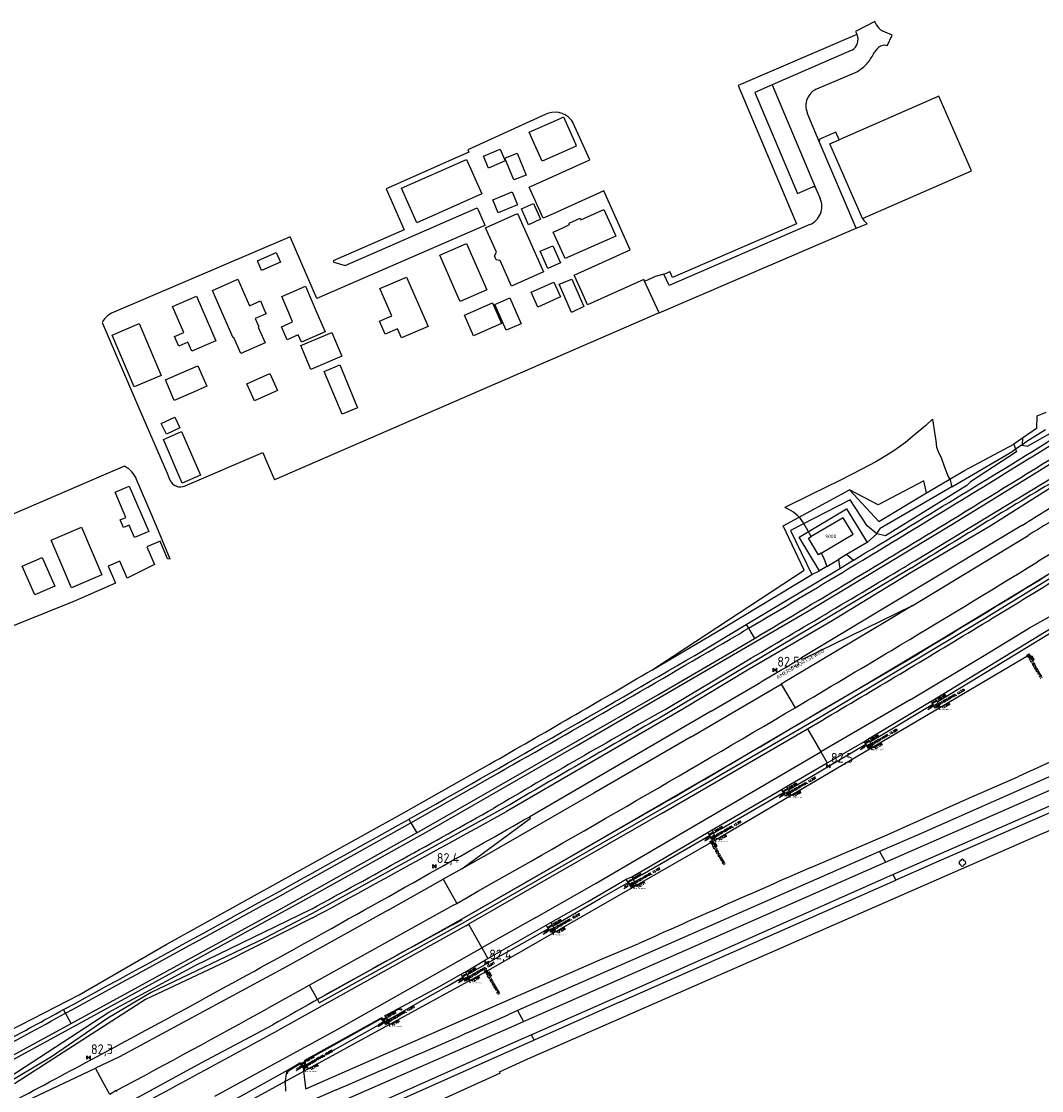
# Model space of a CAD drawing. Extents: x 145741 to 149421, y 457889 to 459999.
# Tile 32 of 84: x 147017 to 147276, y 458803 to 459074. Entities that reach past the tile are written whole.
import ezdxf
from ezdxf.enums import TextEntityAlignment as Align

# ---------------------------------------------------------------- set-up
doc = ezdxf.new("R2010")
doc.units = 0
doc.header["$LTSCALE"] = 4
doc.layers.get('0').update_dxf_attribs({"linetype": 'CONTINUOUS'})
doc.layers.add('alg_hulplijn_afstand', color=6, linetype='CONTINUOUS', plot=False)
for name, color, linetype in [('b_kal_riool__hwa_beton_300', 2, 'CONTINUOUS'), ('b_kal_riool__hwa_pvc_125', 2, 'CONTINUOUS'), ('b_kal_riool_hwa_bodemkolk_beton_250x380', 7, 'CONTINUOUS'), ('b_rio_rwa_kolk_straat_beton @ 1', 3, 'CONTINUOUS'), ('b_rio_rwa_put_inspectie', 170, 'CONTINUOUS'), ('b_rio_txt_bob @ 1', 12, 'CONTINUOUS'), ('MC_MP_aansluit_nummer', 7, 'CONTINUOUS')]:
    doc.layers.add(name, color=color, linetype=linetype)
doc.styles.add('ISO', font='ISO')
doc.styles.add('MC', font='arial.ttf')
doc.styles.add('MUG_standaard', font='romans.shx', dxfattribs={"width": 0.85, "height": 2})
doc.styles.add('MUG_standaard_groot', font='romans.shx', dxfattribs={"width": 0.85, "height": 4})
doc.styles.get("Standard").update_dxf_attribs({"font": 'ISO'})
doc.dimstyles.new('ISO-25', dxfattribs={"dimtxt": 2.5, "dimasz": 2.5, "dimexe": 1.25, "dimexo": 0.625, "dimtad": 1, "dimtxsty": 'Standard', "dimcen": 2.5, "dimadec": 0, "dimazin": 0, "dimtfac": 1, "dimtmove": 0, "dimatfit": 3, "dimfxl": 1, "dimarcsym": 0})

# ---------------------------------------------------------------- blocks, each defined once
blk = doc.blocks.new('kilometerpaal')
at = {"color": 0}
for p, q in [((-0.44, 0.44), (0.44, -0.44)), ((-0.44, -0.44), (-0.44, 0.44)), ((0.44, 0.44), (-0.44, -0.44)), ((0.44, -0.44), (0.44, 0.44))]:
    blk.add_line(p, q, dxfattribs=at)
at = {"color": 0, "style": 'ISO'}
blk.add_attdef('KILOMETERPAAL', (0.59, 0.87), '', height=2.5, dxfattribs=at)
blk = doc.blocks.new('b_rio_rwa_kolk_straat_beton')
for p, q in [((1.2, 1.2), (-1.2, 1.2)), ((-1.2, 1.2), (-1.2, -1.2)), ((-0.9, 0.6), (0.9, 0.6)), ((0.9, 0), (-0.9, 0)), ((1.2, -1.2), (1.2, 1.2)), ((-1.2, -1.2), (1.2, -1.2)), ((-0.9, -0.6), (0.9, -0.6))]:
    blk.add_line(p, q)
at = {"style": 'MUG_standaard', "width": 0.85}
blk.add_attdef('txt', text='', height=2, dxfattribs=at).set_placement((1.8, 0), align=Align.MIDDLE_LEFT)
blk = doc.blocks.new('b_kal_riool_hwa_bodemkolk_beton_250x380')
at = {"layer": 'b_kal_riool_hwa_bodemkolk_beton_250x380', "linetype": 'ByBlock', "lineweight": -2}
for p, q in [((-0.5, -0.5), (-0.5, 0.5)), ((-0.5, 0.5), (0, 0.5)), ((0, 0.5), (0.5, 0.5)), ((0, 0), (1.38, -1.73)), ((0.5, 0.5), (0.5, -0.5)), ((0.5, -0.5), (-0.5, -0.5))]:
    blk.add_line(p, q, dxfattribs=at)
blk.add_lwpolyline([(1.38, -1.73), (5.53, -1.77)], dxfattribs=at)
at = {"layer": 'b_kal_riool_hwa_bodemkolk_beton_250x380', "linetype": 'ByBlock', "lineweight": -2, "insert": (-1.35, 2.36), "char_height": 0.8, "attachment_point": 1, "style": 'MUG_standaard_groot'}
blk.add_mtext_dynamic_manual_height_columns('beton 250*380', width=8.1296, gutter_width=6.45, heights=[1.1], dxfattribs=at)
at = {"layer": 'b_kal_riool_hwa_bodemkolk_beton_250x380', "linetype": 'ByBlock', "lineweight": -2, "style": 'MUG_standaard', "width": 0.85}
blk.add_attdef('hoogte', (1.44, -2.79), '', height=1, dxfattribs=at)
blk = doc.blocks.new('b_rio_txt_bob')
at = {"layer": 'alg_hulplijn_afstand'}
blk.add_lwpolyline([(31.4, 0), (0, 0)], dxfattribs=at)
at = {"style": 'MUG_standaard', "width": 0.85}
blk.add_attdef('hoogte', (7.5, 2.5), '', height=10, dxfattribs=at)
blk.add_attdef('txt', text='', height=10, dxfattribs=at).set_placement((15.8, -15.8), align=Align.BOTTOM_CENTER)
blk = doc.blocks.new('b_rio_rwa_put_inspectie')
for points in [[(-1, 0, -0.414214), (0, 1), (-1, 1)], [(1, 1), (0, 1, -0.414214), (1, 0)]]:
    blk.add_hatch(color=256).paths.add_polyline_path(points)
h = blk.add_hatch(color=256)
h.paths.add_polyline_path([(-1, 0), (-1, -1), (0, -1, -0.414214)])
h.paths.add_polyline_path([(1, -1), (1, 0, -0.414214), (0, -1)])
for p, q in [((-1, 1), (1, 1)), ((-1, -1), (-1, 1)), ((0.74, 0.71), (1.37, 1.41)), ((1, 1), (1, -1)), ((1, -1), (-1, -1))]:
    blk.add_line(p, q)
blk.add_lwpolyline([(1.37, 1.41), (5.37, 1.41)])
blk.add_circle((0, 0), 1)
blk.add_point((0, 0))
blk.add_text('R', height=1).set_placement((0, 0), align=Align.MIDDLE_CENTER)
at = {"style": 'MUG_standaard', "width": 0.85}
blk.add_attdef('hoogte', (1.37, 1.51), '', height=1, dxfattribs=at)
blk.add_attdef('txt', text='', height=2, dxfattribs=at).set_placement((1.5, -0.01), align=Align.MIDDLE_LEFT)
blk = doc.blocks.new('MC_MP_100')
at = {"color": 1}
for p, q in [((-0.1, 0), (0.1, 0)), ((0, -0.1), (0, 0.1))]:
    blk.add_line(p, q, dxfattribs=at)
blk.add_circle((0, 0), 0.5)
at = {"style": 'MC', "flags": 1}
for tag, p in [('$POINTNRA', (0.6, 2.5)), ('$POINTNR', (0.6, 1.3)), ('$DESCR', (0.6, 0.1)), ('$GROUP', (0.6, -1.1))]:
    blk.add_attdef(tag, p, '', height=1, dxfattribs=at)

msp = doc.modelspace()

# ---------------------------------------------------------------- linework, layer by layer
at = {"linetype": 'Continuous'}
for p, q in [((147233.85, 459073.97), (147228.95, 459071.41)), ((147234.22, 459073.2), (147233.85, 459073.97)), ((147229.31, 459070.67), (147199.18, 459057.67)), ((147228.95, 459071.41), (147229.27, 459070.75)), ((147229.27, 459070.75), (147229.31, 459070.67)), ((147238.23, 459070.51), (147235.85, 459071.51)), ((147237.02, 459067.78), (147238.23, 459070.51)), ((147228.02, 459066.65), (147207.8, 459057.86)), ((147219.14, 459056.82), (147229.09, 459061.11)), ((147199.18, 459057.67), (147213.95, 459022.56)), ((147207.8, 459057.86), (147203.36, 459055.93)), ((147207.8, 459057.86), (147218.82, 459031.72)), ((147218.97, 459056.75), (147219.14, 459056.82)), ((147203.36, 459055.93), (147214.23, 459030.27)), ((147250.1, 459055.03), (147224.78, 459043.94)), ((147258.41, 459036.04), (147250.1, 459055.03)), ((147150.15, 459050.32), (147130.54, 459041.38)), ((147146.11, 459045.85), (147153.77, 459049.25)), ((147153.77, 459049.25), (147154.82, 459049.71)), ((147154.82, 459049.71), (147157.84, 459042.88)), ((147161.52, 459038.82), (147157.3, 459048.17)), ((147219.73, 459043.5), (147216.71, 459050.78)), ((147147.38, 459042.99), (147146.11, 459045.85)), ((147223.95, 459045.85), (147220.02, 459044.17)), ((147224.78, 459043.94), (147223.95, 459045.85)), ((147149.37, 459038.48), (147147.38, 459042.99)), ((147157.84, 459042.88), (147158.07, 459042.34)), ((147229.1, 459021.52), (147219.73, 459043.5)), ((147222.41, 459042.91), (147224.78, 459043.94)), ((147230.73, 459023.92), (147222.41, 459042.91)), ((147130.81, 459040.78), (147127.9, 459039.5)), ((147130.54, 459041.38), (147130.81, 459040.78)), ((147134.48, 459039.76), (147138.75, 459041.58)), ((147138.75, 459041.58), (147140.04, 459038.54)), ((147139.94, 459039.22), (147143.05, 459040.51)), ((147143.05, 459040.51), (147145.33, 459034.96)), ((147158.07, 459042.34), (147152.1, 459039.69)), ((147127.9, 459039.5), (147109.75, 459031.51)), ((147113.7, 459031.6), (147130.22, 459038.91)), ((147130.22, 459038.91), (147134.1, 459030.17)), ((147135.77, 459036.73), (147134.48, 459039.76)), ((147140.04, 459038.54), (147135.77, 459036.73)), ((147142.22, 459033.72), (147139.94, 459039.22)), ((147146.1, 459031.9), (147161.52, 459038.82)), ((147152.1, 459039.69), (147149.37, 459038.48)), ((147145.33, 459034.96), (147142.22, 459033.72)), ((147230.73, 459023.92), (147258.41, 459036.04)), ((147149.63, 459024.02), (147146.1, 459031.9)), ((147214.23, 459030.27), (147218.09, 459031.96)), ((147109.75, 459031.51), (147110.68, 459029.4)), ((147110.68, 459029.4), (147114.35, 459021.08)), ((147117.55, 459022.87), (147113.7, 459031.6)), ((147134.1, 459030.17), (147117.55, 459022.87)), ((147136.86, 459028.72), (147141.77, 459030.72)), ((147141.77, 459030.72), (147143.12, 459027.41)), ((147165.05, 459030.94), (147152.18, 459025.17)), ((147171.76, 459016.02), (147165.05, 459030.94)), ((147218.82, 459031.72), (147219.99, 459028.99)), ((147099.35, 459011.99), (147132.93, 459026.66)), ((147132.93, 459026.66), (147133.15, 459026.16)), ((147138.21, 459025.41), (147136.86, 459028.72)), ((147143.12, 459027.41), (147138.21, 459025.41)), ((147144.13, 459026.4), (147147.2, 459027.78)), ((147147.2, 459027.78), (147149.01, 459023.75)), ((147133.15, 459026.16), (147134.65, 459022.65)), ((147135.02, 459021.56), (147143.13, 459025.18)), ((147143.13, 459025.18), (147149.73, 459010.41)), ((147145.94, 459022.37), (147144.13, 459026.4)), ((147149.01, 459023.75), (147145.94, 459022.37)), ((147152.18, 459025.17), (147149.63, 459024.02)), ((147156.22, 459022.73), (147159.05, 459024)), ((147159.05, 459024), (147159.12, 459023.84)), ((147159.12, 459023.84), (147159.21, 459023.63)), ((147159.21, 459023.63), (147165.07, 459026.24)), ((147165.07, 459026.24), (147167.24, 459021.37)), ((147230.73, 459023.92), (147231.09, 459023.42)), ((147134.86, 459022.14), (147092.23, 459003.61)), ((147114.35, 459021.08), (147096.34, 459013.2)), ((147134.65, 459022.65), (147134.86, 459022.14)), ((147137.79, 459015.37), (147135.02, 459021.56)), ((147152.19, 459020.5), (147154.63, 459021.59)), ((147154.63, 459021.59), (147156.36, 459022.41)), ((147156.36, 459022.41), (147156.22, 459022.73)), ((147167.24, 459021.37), (147168.08, 459019.5)), ((147179.07, 459000.02), (147229.1, 459021.52)), ((147213.95, 459022.56), (147182.52, 459008.98)), ((147217.34, 459022.4), (147189.28, 459010.28)), ((147229.1, 459021.52), (147231.89, 459022.59)), ((147231.09, 459023.42), (147231.89, 459022.59)), ((147085.38, 459019.3), (147040.03, 458999.91)), ((147092.23, 459003.61), (147085.38, 459019.3)), ((147155.2, 459013.75), (147152.19, 459020.5)), ((147168.08, 459019.5), (147155.2, 459013.75)), ((147123.39, 459014.6), (147130.17, 459017.58)), ((147130.17, 459017.58), (147135.32, 459005.86)), ((147148.91, 459015.63), (147152.09, 459017.02)), ((147150.86, 459011.23), (147148.91, 459015.63)), ((147152.09, 459017.02), (147154.04, 459012.72)), ((147157.52, 459009.6), (147171.76, 459016.02)), ((147077.1, 459013.19), (147081.9, 459015.3)), ((147078.18, 459010.74), (147077.1, 459013.19)), ((147082.98, 459012.84), (147078.18, 459010.74)), ((147081.9, 459015.3), (147082.98, 459012.84)), ((147096.34, 459013.2), (147096.49, 459012.86)), ((147096.49, 459012.86), (147099.35, 459011.99)), ((147126.52, 459007.48), (147123.39, 459014.6)), ((147137.29, 459014.49), (147137.79, 459015.37)), ((147137.74, 459013.49), (147137.29, 459014.49)), ((147138.73, 459013.27), (147137.74, 459013.49)), ((147141.63, 459006.79), (147138.73, 459013.27)), ((147149.73, 459010.41), (147141.63, 459006.79)), ((147154.04, 459012.72), (147150.86, 459011.23)), ((147180.92, 459010.08), (147181.82, 459010.48)), ((147189.28, 459010.28), (147181.6, 459006.96)), ((147182.52, 459008.98), (147181.82, 459010.48)), ((147065.69, 459005.69), (147072.14, 459008.52)), ((147072.14, 459008.52), (147075.08, 459001.8)), ((147108.18, 459006.14), (147114.93, 459009.08)), ((147114.93, 459009.08), (147118.91, 459000)), ((147127.98, 459004.17), (147126.52, 459007.48)), ((147146.59, 459005.22), (147152.35, 459007.79)), ((147152.35, 459007.79), (147154.04, 459004.02)), ((147153.71, 459007.26), (147156.89, 459008.51)), ((147156.89, 459008.51), (147159.96, 459001.62)), ((147159.45, 459005.31), (147157.52, 459009.6)), ((147175.18, 459008.45), (147160.93, 459002.02)), ((147175.38, 459008.01), (147175.18, 459008.45)), ((147176.1, 459008.33), (147175.38, 459008.01)), ((147179.07, 459000.02), (147175.38, 459008.01)), ((147178.06, 459009.19), (147176.1, 459008.33)), ((147180.29, 459009.79), (147178.06, 459009.19)), ((147180.29, 459009.79), (147180.92, 459010.08)), ((147181.6, 459006.96), (147180.29, 459009.79)), ((147068.19, 459000), (147065.69, 459005.69)), ((147083.27, 459004.11), (147089.3, 459006.74)), ((147089.3, 459006.74), (147092.23, 459000)), ((147110.87, 459000), (147108.18, 459006.14)), ((147135.32, 459005.86), (147128.54, 459002.89)), ((147148.27, 459001.44), (147146.59, 459005.22)), ((147156.81, 459000.08), (147153.71, 459007.26)), ((147160.93, 459002.02), (147159.45, 459005.31)), ((147055.55, 459001.6), (147061.62, 459004.22)), ((147061.62, 459004.22), (147066.53, 458992.86)), ((147075.08, 459001.8), (147077.86, 459003.02)), ((147077.86, 459003.02), (147079.19, 459000)), ((147085.05, 459000), (147083.27, 459004.11)), ((147128.54, 459002.89), (147127.98, 459004.17)), ((147129.7, 458999.41), (147136.79, 459002.52)), ((147136.79, 459002.52), (147139.08, 458997.32)), ((147137.39, 459002.14), (147141.17, 459003.8)), ((147140.28, 458995.56), (147137.39, 459002.14)), ((147141.17, 459003.8), (147144.06, 458997.22)), ((147154.04, 459004.02), (147148.27, 459001.44)), ((147040.03, 458999.91), (147039.63, 458999.64)), ((147058.4, 458995), (147055.55, 459001.6)), ((147070.98, 458993.64), (147068.19, 459000)), ((147079.29, 458999.77), (147076.51, 458998.55)), ((147079.19, 459000), (147079.29, 458999.77)), ((147179.07, 459000.02), (147081.4, 458957.63)), ((147086.05, 458997.71), (147085.05, 459000)), ((147092.23, 459000), (147094.33, 458995.16)), ((147111.19, 458999.25), (147110.87, 459000)), ((147118.91, 459000), (147120.42, 458996.57)), ((147131.99, 458994.2), (147129.7, 458999.41)), ((147159.96, 459001.62), (147156.81, 459000.08)), ((147037.68, 458997.55), (147047.14, 458975.47)), ((147040.21, 458994.34), (147047.05, 458997.26)), ((147047.05, 458997.26), (147052.67, 458984.1)), ((147076.51, 458998.55), (147077.43, 458996.47)), ((147083.24, 458996.49), (147086.05, 458997.71)), ((147108.09, 458997.89), (147111.19, 458999.25)), ((147109.54, 458994.58), (147108.09, 458997.89)), ((147120.42, 458996.57), (147113.66, 458993.62)), ((147139.08, 458997.32), (147131.99, 458994.2)), ((147144.06, 458997.22), (147140.28, 458995.56)), ((147045.83, 458981.18), (147040.21, 458994.34)), ((147056.08, 458994), (147058.4, 458995)), ((147057.13, 458991.58), (147056.08, 458994)), ((147077.43, 458996.47), (147077.28, 458996.4)), ((147077.28, 458996.4), (147079.06, 458992.35)), ((147084.68, 458993.18), (147083.24, 458996.49)), ((147087.49, 458994.4), (147084.68, 458993.18)), ((147088.3, 458992.54), (147087.49, 458994.4)), ((147088.12, 458991.68), (147095.98, 458995.05)), ((147094.33, 458995.16), (147088.3, 458992.54)), ((147095.98, 458995.05), (147098.56, 458989.02)), ((147112.65, 458995.95), (147109.54, 458994.58)), ((147113.66, 458993.62), (147112.65, 458995.95)), ((147059.45, 458992.58), (147057.13, 458991.58)), ((147060.46, 458990.24), (147059.45, 458992.58)), ((147066.53, 458992.86), (147060.46, 458990.24)), ((147071.14, 458993.7), (147070.98, 458993.64)), ((147072.91, 458989.66), (147071.14, 458993.7)), ((147079.06, 458992.35), (147072.91, 458989.66)), ((147090.7, 458985.65), (147088.12, 458991.68)), ((147098.56, 458989.02), (147090.7, 458985.65)), ((147057.86, 458984.76), (147061.98, 458986.57)), ((147061.98, 458986.57), (147064.27, 458981.35)), ((147094.08, 458985.12), (147098.05, 458986.77)), ((147098.05, 458986.77), (147102.55, 458975.93)), ((147052.67, 458984.1), (147045.83, 458981.18)), ((147053.73, 458982.96), (147057.86, 458984.76)), ((147074.39, 458981.99), (147080.23, 458984.62)), ((147080.23, 458984.62), (147082.18, 458980.29)), ((147098.58, 458974.28), (147094.08, 458985.12)), ((147056.01, 458977.74), (147053.73, 458982.96)), ((147064.27, 458981.35), (147060.14, 458979.54)), ((147076.34, 458977.66), (147074.39, 458981.99)), ((147082.18, 458980.29), (147076.34, 458977.66)), ((147060.14, 458979.54), (147056.01, 458977.74)), ((147047.14, 458975.47), (147054.16, 458959.33)), ((147102.55, 458975.93), (147098.58, 458974.28)), ((147052.7, 458971.94), (147056.12, 458973.55)), ((147056.12, 458973.55), (147057.4, 458970.81)), ((147248.52, 458973.04), (147246.76, 458971.37)), ((147248.52, 458973.04), (147249.12, 458969.13)), ((147272.58, 458966.2), (147286.23, 458973.92)), ((147275.02, 458959.58), (147295.74, 458972.42)), ((147053.99, 458969.2), (147052.7, 458971.94)), ((147053.22, 458967.88), (147057.85, 458969.88)), ((147057.4, 458970.81), (147053.99, 458969.2)), ((147057.85, 458969.88), (147062.65, 458958.79)), ((147246.76, 458971.37), (147243.84, 458968.93)), ((147277.15, 458970.34), (147272.46, 458967.31)), ((147058.02, 458956.79), (147053.22, 458967.88)), ((147241.65, 458967.07), (147238.96, 458965.18)), ((147243.84, 458968.93), (147241.65, 458967.07)), ((147249.12, 458969.13), (147249.32, 458967.55)), ((147249.32, 458967.55), (147249.55, 458965.88)), ((147272.46, 458967.31), (147271.23, 458966.48)), ((147058.75, 458956.11), (147078.46, 458964.52)), ((147078.46, 458964.52), (147079.23, 458962.72)), ((147238.96, 458965.18), (147236.61, 458963.72)), ((147249.55, 458965.88), (147249.91, 458964.83)), ((147249.91, 458964.83), (147250.74, 458963.01)), ((147253.38, 458955.86), (147268.86, 458964.87)), ((147269.8, 458964.71), (147258.11, 458957.07)), ((147269.59, 458965.36), (147268.86, 458964.87)), ((147271.23, 458966.48), (147269.59, 458965.36)), ((147269.59, 458965.36), (147269.8, 458964.71)), ((147271.23, 458966.48), (147271.23, 458966.43)), ((147271.23, 458966.43), (147272.58, 458966.2)), ((147079.23, 458962.72), (147081.4, 458957.63)), ((147234.07, 458962.21), (147230.55, 458960.32)), ((147236.61, 458963.72), (147234.07, 458962.21)), ((147250.74, 458963.01), (147251.53, 458960.81)), ((147038.05, 458958.78), (146977.59, 458932.79)), ((147043.35, 458961.06), (147038.05, 458958.78)), ((147054.16, 458959.33), (147054.91, 458957.57)), ((147062.65, 458958.79), (147058.02, 458956.79)), ((147230.55, 458960.32), (147224.93, 458957.42)), ((147244.04, 458937.07), (147281.98, 458960.09)), ((147251.53, 458960.81), (147252.51, 458958.48)), ((147253.84, 458946.56), (147275.02, 458959.58)), ((147040.95, 458954.47), (147044.57, 458956.03)), ((147044.57, 458956.03), (147049.54, 458944.51)), ((147050.32, 458948.64), (147046.44, 458957.66)), ((147224.93, 458957.42), (147217.67, 458953.89)), ((147253.38, 458955.86), (147235.22, 458945.3)), ((147257.22, 458956.15), (147236.58, 458943.37)), ((147252.51, 458958.48), (147252.94, 458957.61)), ((147252.94, 458957.61), (147253.24, 458956.46)), ((147253.24, 458956.46), (147253.38, 458955.86)), ((147258.11, 458957.07), (147257.22, 458956.15)), ((147282.3, 458957.97), (147263.14, 458945.88)), ((147043.72, 458948.06), (147040.95, 458954.47)), ((147217.67, 458953.89), (147211.01, 458950.61)), ((147212.01, 458950.07), (147211.01, 458950.61)), ((147309.41, 458952.93), (147271.66, 458929.79)), ((147042.3, 458947.45), (147043.72, 458948.06)), ((147051.92, 458944.83), (147050.32, 458948.64)), ((147213.22, 458949.4), (147212.01, 458950.07)), ((147214.3, 458948.45), (147213.22, 458949.4)), ((147214.87, 458947.9), (147214.3, 458948.45)), ((147215.73, 458946.73), (147214.87, 458947.9)), ((147225.83, 458947.97), (147217.73, 458943.21)), ((147228.36, 458943.79), (147225.83, 458947.97)), ((147024.76, 458942.27), (147032.46, 458945.57)), ((147032.46, 458945.57), (147037.64, 458933.48)), ((147043.12, 458945.54), (147042.3, 458947.45)), ((147044.54, 458946.15), (147043.12, 458945.54)), ((147045.92, 458942.94), (147044.54, 458946.15)), ((147271.17, 458946.04), (147215.27, 458912.44)), ((147217.73, 458943.21), (147215.73, 458946.73)), ((147231.19, 458932.88), (147253.84, 458946.56)), ((147234.32, 458943.94), (147235.22, 458945.3)), ((147263.14, 458945.88), (147243.24, 458934.16)), ((147261.29, 458922.21), (147300.08, 458945.98)), ((147049.54, 458944.51), (147045.92, 458942.94)), ((147054.94, 458937.52), (147051.92, 458944.83)), ((147216.99, 458942.78), (147217.73, 458943.21)), ((147219.57, 458938.57), (147216.99, 458942.78)), ((147220.25, 458938.97), (147228.36, 458943.79)), ((147231.87, 458941.72), (147234.32, 458943.94)), ((147236.58, 458943.37), (147234.32, 458943.94)), ((147243.34, 458925.67), (147272.78, 458943.49)), ((147029.94, 458930.18), (147024.76, 458942.27)), ((147052.38, 458942.04), (147049.06, 458940.64)), ((147049.06, 458940.64), (147050.94, 458936.16)), ((147054.26, 458937.55), (147052.38, 458942.04)), ((147231.87, 458941.72), (147226.69, 458938.66)), ((147017.38, 458935.72), (147022.47, 458937.93)), ((147022.47, 458937.93), (147025.65, 458930.59)), ((147042.17, 458937.01), (147039.21, 458935.74)), ((147044.03, 458932.69), (147042.17, 458937.01)), ((147054.94, 458937.52), (147054.26, 458937.55)), ((147220.25, 458938.97), (147219.57, 458938.57)), ((147220.25, 458938.97), (147220.39, 458938.75)), ((147220.39, 458938.75), (147220.92, 458937.65)), ((147220.92, 458937.65), (147221.17, 458937.07)), ((147221.17, 458937.07), (147221.52, 458936.05)), ((147221.7, 458935.66), (147224.64, 458937.41)), ((147226.69, 458938.66), (147224.64, 458937.41)), ((147224.64, 458937.41), (147224.94, 458935.14)), ((147224.94, 458935.14), (147228.36, 458937.19)), ((147228.36, 458937.19), (147226.69, 458938.66)), ((147273.14, 458920.05), (147305.11, 458937.99)), ((147020.56, 458928.39), (147017.38, 458935.72)), ((147039.21, 458935.74), (147041.06, 458931.42)), ((147050.94, 458936.16), (147044.03, 458932.69)), ((147201.22, 458920.9), (147224.94, 458935.14)), ((147217.83, 458933.57), (147219.82, 458934.54)), ((147221.7, 458935.66), (147219.82, 458934.54)), ((147221.52, 458936.05), (147221.62, 458935.86)), ((147221.62, 458935.86), (147221.7, 458935.66)), ((147243.24, 458934.16), (147222.58, 458921.59)), ((147249.21, 458902.05), (147305.95, 458936.75)), ((147037.64, 458933.48), (147029.94, 458930.18)), ((147195.89, 458920.28), (147217.83, 458933.57)), ((147217.6, 458924.73), (147231.19, 458932.88)), ((147025.65, 458930.59), (147020.56, 458928.39)), ((147041.06, 458931.42), (147032.77, 458927.77)), ((147271.66, 458929.79), (147251.01, 458917.22)), ((147030.27, 458926.66), (147003.7, 458915.95)), ((147032.77, 458927.77), (147030.27, 458926.66)), ((147158.14, 458890.07), (147217.6, 458924.73)), ((147243.34, 458925.67), (147215.5, 458912.04)), ((147243.34, 458925.67), (147236.69, 458921.63)), ((147188.13, 458913.03), (147201.22, 458920.9)), ((147201.22, 458920.9), (147201.79, 458919.93)), ((147222.58, 458921.59), (147201.92, 458909.55)), ((147236.69, 458921.63), (147212.06, 458906.9)), ((147219.88, 458897.42), (147261.29, 458922.21)), ((147260.42, 458907.75), (147284.56, 458922.55)), ((147177.23, 458909.35), (147195.89, 458920.28)), ((147201.79, 458919.93), (147203.29, 458917.37)), ((147261.64, 458913.07), (147273.14, 458920.05)), ((147198.81, 458914.71), (147203.29, 458917.37)), ((147251.01, 458917.22), (147231.22, 458905.45)), ((147178.8, 458903.04), (147198.81, 458914.71)), ((147215.5, 458912.04), (147215.27, 458912.44)), ((147242.82, 458901.75), (147261.64, 458913.07)), ((147180.66, 458899.34), (147201.01, 458911.52)), ((147201.92, 458909.55), (147185.07, 458899.42)), ((147249.67, 458901.3), (147260.42, 458907.75)), ((147187.21, 458892.37), (147210.09, 458905.76)), ((147231.22, 458905.45), (147195.9, 458884.71)), ((147212.06, 458906.9), (147210.09, 458905.76)), ((147210.09, 458905.76), (147213.6, 458899.78)), ((147117.55, 458868.01), (147178.8, 458903.04)), ((147242.82, 458901.75), (147220.18, 458888.54)), ((147248.12, 458901.41), (147249.21, 458902.05)), ((147249.21, 458902.05), (147249.67, 458901.3)), ((147185.07, 458899.42), (147140.37, 458873.44)), ((147192.28, 458898.87), (147151.34, 458875.03)), ((147232.08, 458891.78), (147248.12, 458901.41)), ((147236.02, 458893.11), (147248.57, 458900.65)), ((147248.57, 458900.65), (147248.12, 458901.41)), ((147249.15, 458899.68), (147248.57, 458900.65)), ((147250.29, 458900.29), (147249.15, 458899.68)), ((147249.67, 458901.3), (147250.29, 458900.29)), ((147189.43, 458879.72), (147219.88, 458897.42)), ((147216.73, 458894.43), (147220.38, 458896.56)), ((147315.26, 458898.59), (147245.58, 458867.88)), ((147179.89, 458873.01), (147216.73, 458894.43)), ((147216.73, 458894.43), (147220.18, 458888.54)), ((147236.57, 458860.56), (147316.55, 458895.71)), ((147187.21, 458892.37), (147162.55, 458878.05)), ((147222.65, 458886.29), (147231.19, 458891.22)), ((147231.19, 458891.22), (147232.08, 458891.78)), ((147231.6, 458890.51), (147231.19, 458891.22)), ((147232.08, 458891.78), (147232.57, 458891.08)), ((147232.57, 458891.08), (147236.02, 458893.11)), ((147232.57, 458891.08), (147233.3, 458890.04)), ((147121.29, 458868.99), (147158.14, 458890.07)), ((147163.09, 458855.23), (147220.18, 458888.54)), ((147217.84, 458882.39), (147231.6, 458890.51)), ((147220.18, 458888.54), (147221.79, 458885.79)), ((147232.21, 458889.43), (147231.6, 458890.51)), ((147233.3, 458890.04), (147232.21, 458889.43)), ((147114.33, 458873.21), (147136.03, 458885.45)), ((147211.46, 458879.82), (147221.79, 458885.79)), ((147221.79, 458885.79), (147222.65, 458886.29)), ((147248.11, 458861.7), (147307.56, 458887.63)), ((147308.88, 458886.52), (147248.76, 458860.27)), ((147195.9, 458884.71), (147157.15, 458862.29)), ((147116.09, 458870.59), (147136.12, 458881.98)), ((147211.93, 458878.96), (147217.84, 458882.39)), ((147257.12, 458876.6), (147270.16, 458882.23)), ((147162.55, 458878.05), (147135.79, 458862.68)), ((147172.69, 458870.03), (147189.43, 458879.72)), ((147192.54, 458868.78), (147210.19, 458879.04)), ((147195.12, 458869.19), (147210.7, 458878.24)), ((147210.19, 458879.04), (147211.46, 458879.82)), ((147210.7, 458878.24), (147210.19, 458879.04)), ((147211.27, 458877.33), (147210.7, 458878.24)), ((147212.46, 458878.01), (147211.27, 458877.33)), ((147211.46, 458879.82), (147211.93, 458878.96)), ((147211.93, 458878.96), (147212.46, 458878.01)), ((147151.34, 458875.03), (147146.24, 458872.12)), ((147236.98, 458867.49), (147257.12, 458876.6)), ((147053.9, 458839.69), (147114.33, 458873.21)), ((147129.01, 458858.92), (147146.46, 458871.74)), ((147179.89, 458873.01), (147130.7, 458844.82)), ((147146.46, 458871.74), (147146.24, 458872.12)), ((147082.84, 458852.07), (147116.06, 458870.57)), ((147115.58, 458871.47), (147116.09, 458870.59)), ((147116.06, 458870.57), (147116.09, 458870.59)), ((147116.09, 458870.59), (147117.55, 458868.01)), ((147152.77, 458858.62), (147172.69, 458870.03)), ((147192.87, 458867.9), (147195.12, 458869.19)), ((147083.83, 458849.17), (147117.52, 458867.99)), ((147092.92, 458853.1), (147121.29, 458868.99)), ((147117.52, 458867.99), (147117.55, 458868.01)), ((147145.76, 458810.63), (147276.2, 458867.79)), ((147174.82, 458857.48), (147191.92, 458867.35)), ((147181.03, 458862.05), (147191.53, 458868.19)), ((147191.53, 458868.19), (147192.54, 458868.78)), ((147191.92, 458867.35), (147191.53, 458868.19)), ((147192.44, 458866.23), (147191.92, 458867.35)), ((147193.35, 458866.66), (147192.44, 458866.23)), ((147192.54, 458868.78), (147192.87, 458867.9)), ((147192.87, 458867.9), (147193.35, 458866.66)), ((147217.63, 458859.22), (147236.98, 458867.49)), ((147245.58, 458867.88), (147235, 458863.25)), ((147135.79, 458862.68), (147129.01, 458858.92)), ((147157.15, 458862.29), (147130.82, 458847.14)), ((147235, 458863.25), (147165.48, 458832.77)), ((147172.16, 458856.86), (147181.03, 458862.05)), ((147235, 458863.25), (147236.57, 458860.56)), ((147238.42, 458857.41), (147248.11, 458861.7)), ((147129.01, 458858.92), (147124.23, 458856.23)), ((147129.93, 458845.53), (147152.77, 458858.62)), ((147144.68, 458820.17), (147236.57, 458860.56)), ((147248.76, 458860.27), (147239.21, 458856.05)), ((147110.33, 458848.4), (147124.23, 458856.23)), ((147124.23, 458856.23), (147127.69, 458850.13)), ((147160.92, 458850.52), (147170.73, 458856.29)), ((147168.89, 458826.61), (147238.42, 458857.41)), ((147169.2, 458825.1), (147239.21, 458856.05)), ((147170.73, 458856.29), (147172.16, 458856.86)), ((147171.25, 458855.42), (147170.73, 458856.29)), ((147172.16, 458856.86), (147172.54, 458856.16)), ((147172.54, 458856.16), (147174.82, 458857.48)), ((147172.54, 458856.16), (147173.25, 458854.82)), ((147238.42, 458857.41), (147239.21, 458856.05)), ((147049.59, 458829.33), (147092.92, 458853.1)), ((147147.76, 458846.56), (147163.09, 458855.23)), ((147164.14, 458851.32), (147171.25, 458855.42)), ((147172.04, 458854.11), (147171.25, 458855.42)), ((147173.25, 458854.82), (147172.04, 458854.11)), ((147126.92, 458849.7), (147127.69, 458850.13)), ((147151.61, 458845.23), (147160.92, 458850.52)), ((147156.02, 458846.63), (147164.14, 458851.32)), ((147029.81, 458819.67), (147083.83, 458849.17)), ((147061.3, 458834.35), (147090.79, 458848.67)), ((147110.33, 458848.4), (147084.71, 458834.2)), ((147126.92, 458849.7), (147090.32, 458829.35)), ((147091.08, 458846.42), (147068.96, 458835.27)), ((147092.8, 458824.87), (147129.93, 458845.53)), ((147130.82, 458847.14), (147123.4, 458843.01)), ((147129.98, 458844.4), (147130.7, 458844.82)), ((147130.7, 458844.82), (147134.09, 458838.84)), ((147147.76, 458846.56), (147134.09, 458838.84)), ((147150.45, 458844.57), (147151.61, 458845.23)), ((147151.61, 458845.23), (147152.07, 458844.36)), ((147152.07, 458844.36), (147156.02, 458846.63)), ((147129.98, 458844.4), (147082.44, 458817.97)), ((147123.4, 458843.01), (147092.34, 458825.71)), ((147135.62, 458836.15), (147150.45, 458844.57)), ((147144.34, 458839.95), (147150.16, 458843.26)), ((147150.16, 458843.26), (147151.04, 458843.77)), ((147151.04, 458843.77), (147150.45, 458844.57)), ((147151.8, 458842.74), (147151.04, 458843.77)), ((147152.68, 458843.22), (147151.8, 458842.74)), ((147152.07, 458844.36), (147152.68, 458843.22)), ((147031.82, 458826.95), (147053.9, 458839.69)), ((147136.96, 458835.75), (147144.34, 458839.95)), ((147164, 458835.79), (147173.93, 458839.92)), ((147097.65, 458818.27), (147134.09, 458838.84)), ((147134.09, 458838.84), (147135.62, 458836.15)), ((147039.38, 458822.54), (147061.3, 458834.35)), ((147084.71, 458834.2), (147042.1, 458811.13)), ((147068.96, 458835.27), (147048.7, 458825.7)), ((147096.47, 458806.17), (147164, 458835.79)), ((147129.89, 458832.78), (147135.02, 458835.8)), ((147130.36, 458831.99), (147136.96, 458835.75)), ((147135.02, 458835.8), (147135.62, 458836.15)), ((147123.16, 458828.98), (147128.82, 458832.18)), ((147125.17, 458829.04), (147129.29, 458831.38)), ((147128.82, 458832.18), (147129.89, 458832.78)), ((147129.29, 458831.38), (147128.82, 458832.18)), ((147129.86, 458830.39), (147129.29, 458831.38)), ((147129.89, 458832.78), (147130.36, 458831.99)), ((147130.36, 458831.99), (147130.99, 458830.97)), ((147165.48, 458832.77), (147143.14, 458822.9)), ((147030.29, 458818.79), (147049.59, 458829.33)), ((147090.32, 458829.35), (147079.64, 458823.41)), ((147092.34, 458825.71), (147090.32, 458829.35)), ((147112.73, 458823.37), (147123.16, 458828.98)), ((147119.46, 458825.79), (147125.17, 458829.04)), ((147130.99, 458830.97), (147129.86, 458830.39)), ((147007.64, 458814.43), (147031.82, 458826.95)), ((147048.7, 458825.7), (147015.39, 458804.33)), ((147092.34, 458825.71), (147092.8, 458824.87)), ((147111.22, 458821.1), (147119.46, 458825.79)), ((147146.6, 458816.79), (147168.89, 458826.61)), ((147028.41, 458822.25), (147027.91, 458823.16)), ((147110.07, 458821.88), (147112.73, 458823.37)), ((147112.8, 458823.18), (147110.17, 458821.72)), ((147113.88, 458823.17), (147113.72, 458823.02)), ((147143.14, 458822.9), (147140.79, 458821.86)), ((147143.14, 458822.9), (147144.68, 458820.17)), ((147169.2, 458825.1), (147147.39, 458815.4)), ((147014.12, 458805.99), (147039.38, 458822.54)), ((147029.81, 458819.67), (147028.41, 458822.25)), ((147089.34, 458810.39), (147108.3, 458820.91)), ((147108.36, 458820.7), (147089.45, 458810.23)), ((147109.68, 458819.37), (147108.97, 458820.57)), ((147109.16, 458820.71), (147109.46, 458820.12)), ((147109.45, 458821.64), (147110.07, 458821.88)), ((147110.02, 458820.44), (147109.45, 458821.64)), ((147109.98, 458821), (147110.55, 458819.8)), ((147110.17, 458821.72), (147110.02, 458821.57)), ((147110.02, 458820.44), (147111.22, 458821.1)), ((147110.31, 458819.83), (147110.02, 458820.44)), ((147142.19, 458819.07), (147144.68, 458820.17)), ((147011.97, 458809.92), (147029.81, 458819.67)), ((147012.45, 458809.04), (147030.29, 458818.79)), ((147066.31, 458801.18), (147097.65, 458818.27)), ((147087.13, 458794.99), (147142.19, 458819.07)), ((147089.28, 458808.93), (147109.46, 458820.12)), ((147109.46, 458820.12), (147109.74, 458819.59)), ((147110.55, 458819.8), (147109.68, 458819.37)), ((147109.74, 458819.59), (147110.31, 458819.83)), ((147086.64, 458790.13), (147143.5, 458815.42)), ((147147.39, 458815.4), (147087.3, 458788.65)), ((147143.5, 458815.42), (147146.6, 458816.79)), ((147146.6, 458816.79), (147147.39, 458815.4)), ((147042.1, 458811.13), (147036.02, 458808.26)), ((147084.93, 458807.91), (147087.59, 458809.47)), ((147087.89, 458809.31), (147085.05, 458807.65)), ((147088.41, 458809.41), (147088.63, 458809.03)), ((147089.28, 458808.93), (147088.94, 458809.63)), ((147089.19, 458809.67), (147089.23, 458809.47)), ((147089.23, 458809.47), (147089.81, 458808.5)), ((147138.56, 458807.4), (147145.76, 458810.63)), ((147012.25, 458797.02), (147036.02, 458808.26)), ((147037.9, 458804.82), (147036.02, 458808.26)), ((147070.47, 458799.84), (147084.93, 458807.91)), ((147084.23, 458805.02), (147084.51, 458806.86)), ((147084.51, 458806.86), (147084.58, 458807.25)), ((147084.68, 458806.86), (147084.51, 458806.86)), ((147084.58, 458807.25), (147084.93, 458807.91)), ((147088.9, 458808.09), (147088.29, 458809.22)), ((147088.63, 458809.03), (147089.32, 458803.28)), ((147088.63, 458809.03), (147089.06, 458808.29)), ((147089.81, 458808.5), (147088.9, 458808.09)), ((147089.06, 458808.29), (147089.49, 458808.51)), ((147089.49, 458808.51), (147089.28, 458808.93)), ((147138.72, 458807.03), (147123.86, 458800.3)), ((147138.72, 458807.03), (147138.56, 458807.4)), ((147039.66, 458801.58), (147037.9, 458804.82)), ((147084.35, 458802.45), (147084.23, 458805.02)), ((147089.38, 458803.06), (147096.47, 458806.17)), ((147041.28, 458802.6), (147039.66, 458801.58)), ((147041.28, 458802.6), (147041.41, 458802.4)), ((147097.12, 458802.82), (147085.91, 458797.93)), ((147089.32, 458803.28), (147089.38, 458803.06))]:
    msp.add_line(p, q, dxfattribs=at)
for p, q in [((147274.97, 458973.76), (147274.88, 458970.65)), ((147277.25, 458974.67), (147274.97, 458973.76)), ((147274.88, 458970.65), (147271.35, 458968.17)), ((147256.58, 458960.02), (147269.15, 458966.71)), ((147271.35, 458968.17), (147269.15, 458966.71)), ((147269.15, 458966.71), (147269.59, 458965.36)), ((147271.35, 458968.17), (147271.23, 458966.48)), ((147247.01, 458954.3), (147256.58, 458960.02)), ((147246.3, 458957.38), (147234.69, 458951.25)), ((147247.01, 458954.3), (147246.3, 458957.38)), ((147210.57, 458945.9), (147227.38, 458955.08)), ((147227.38, 458955.08), (147234.9, 458947.07)), ((147234.69, 458951.25), (147227.38, 458955.08)), ((147234.9, 458947.07), (147247.01, 458954.3)), ((147227.62, 458952.55), (147212.44, 458944.76)), ((147231.88, 458945.94), (147227.62, 458952.55)), ((147214.68, 458943.03), (147226.66, 458950.28)), ((147226.66, 458950.28), (147231.87, 458941.72)), ((147215.95, 458934.66), (147210.57, 458945.9)), ((147234.32, 458943.94), (147231.88, 458945.94)), ((147212.44, 458944.76), (147217.83, 458933.57)), ((147219.82, 458934.54), (147214.68, 458943.03)), ((147177.23, 458909.35), (147215.95, 458934.66)), ((147243.15, 458935.24), (147180.58, 458897.98)), ((147220.07, 458898.96), (147240.74, 458911)), ((147128.95, 458846.07), (147179.01, 458874.86)), ((147139.9, 458874.43), (147091.02, 458847.54)), ((147091.02, 458847.54), (147078.78, 458841.2)), ((147078.78, 458841.2), (147050.14, 458827.53)), ((147050.14, 458827.53), (147039.14, 458821.01)), ((147039.14, 458821.01), (147024.86, 458811.16)), ((147062.83, 458809.69), (147080.99, 458819.32)), ((147024.86, 458811.16), (147012.04, 458803.54)), ((147041.6, 458798.08), (147062.83, 458809.69))]:
    msp.add_line(p, q)
for centre, radius, start, end in [((147237.33, 459074.58), 3.41, 203.8828, 244.2207), ((147226.46, 459069.37), 3.14, 299.9192, 24.5501), ((147240.36, 459061.44), 8.1, 133.1426, 141.649), ((147236.29, 459065.68), 2.22, 71.0067, 131.3111), ((147225.23, 459069.14), 8.89, 315.7517, 335.3677), ((147240.61, 459061.24), 8.42, 141.6371, 150.1142), ((147225.08, 459069.28), 9.1, 296.1389, 315.761), ((147220.92, 459052.62), 4.56, 115.2029, 158.5914), ((147220.99, 459052.59), 4.65, 158.5984, 202.8425), ((147152.6, 459045.53), 5.39, 41.374, 117.0907), ((147152.64, 459045.55), 5.34, 29.3693, 41.4574), ((147220.38, 459043.62), 0.658, 123.3233, 190.1965), ((147218.26, 459031.28), 0.709, 38.4454, 104.3084), ((147215.44, 459027), 4.97, 292.473, 23.6814), ((147042.8, 458994.71), 5.86, 122.8162, 151.0162), ((143858.37, 464512.88), 6516.19, 301.130633, 301.725528), ((145073.49, 462531.84), 4191.06, 300.94114, 301.77041), ((143354.59, 465308.3), 7460.63, 301.518755, 301.804277), ((147040.69, 458955.55), 6.12, 20.241, 64.2863), ((147057.53, 458958.67), 2.84, 202.898, 295.5135), ((159837.67, 438599.97), 23910.99, 121.642173, 121.700987), ((143271.65, 465405.62), 7597.53, 301.764162, 301.879782), ((150116.35, 454334.66), 5408.53, 121.41344, 121.68999), ((143959.5, 464375.26), 6349.07, 300.72427, 301.266967), ((142657.73, 466479.4), 8849.95, 301.334143, 301.643379), ((143803.75, 464681.8), 6696.08, 300.487519, 300.91568), ((145701.4, 461465.57), 2954.9, 300.5149, 301.08831), ((145425.04, 461947.25), 3533.5, 300.87011, 301.57293), ((144508.69, 463493.77), 5307.8, 300.4316, 300.48979), ((145134.06, 462429.99), 4103.4, 300.55984, 301.20355), ((143212.74, 465749.27), 7909.03, 299.739925, 300.250337), ((143655.45, 464995.72), 7034.12, 299.465996, 300.147017), ((144351.61, 463736.72), 5610.19, 300.61295, 300.69304), ((144655.29, 463225.71), 5025.8, 300.59956, 300.92407), ((144950.48, 462700.29), 4396.55, 299.80875, 300.42945), ((144441.08, 463585.94), 5434.86, 300.41194, 300.61068), ((144688.8, 463169.82), 4960.64, 299.44899, 300.59501), ((148347.68, 456822.6), 2382.18, 119.3335, 120.54423), ((148852.6, 455420.37), 3806.38, 113.93027, 114.56546), ((144998.49, 464094.83), 5701.74, 293.54542, 294.03236), ((144973.46, 462735.31), 4425.96, 298.58029, 299.26437), ((143478.39, 465494.56), 7566.33, 298.52031, 298.945961), ((143962.88, 464467.45), 6437.51, 299.396719, 299.636877), ((142242.02, 467612.43), 10007.8, 298.568971, 299.142086), ((147255.64, 458860.45), 0.45, 91.0912, 268.9013), ((147256.08, 458860.89), 0.45, 1.0233, 178.9632), ((147256.52, 458860.45), 0.45, 271.6625, 88.3448), ((144028.88, 464349.81), 6302.62, 299.056626, 299.398972), ((148974.08, 454820.93), 4403.73, 113.50655, 114.12812), ((147256.08, 458860.01), 0.45, 180.4729, 359.5406), ((139235.81, 473110.43), 16275.04, 298.607511, 298.826023), ((144703.38, 463152.22), 4928.18, 298.23497, 298.96392), ((142380.29, 467358.54), 9718.69, 298.46451, 298.568868), ((144968.71, 462668.34), 4386.29, 298.19739, 298.76745), ((147113.08, 458821.99), 1.42, 55.9062, 104.4422), ((147113.07, 458822.08), 1.14, 55.5536, 104.1325), ((139604.2, 472432.83), 15503.77, 298.526611, 298.611263), ((145308.57, 462964.17), 4529.43, 293.25806, 293.86061), ((147108.58, 458820.19), 0.777, 42.2418, 111.2325), ((147108.56, 458820.16), 0.581, 45.724, 110.0218), ((147110.49, 458821.24), 0.572, 144.9557, 205.7307), ((144562.81, 463426.2), 5252.08, 298.17305, 298.66843), ((144707.67, 463144.04), 4918.94, 297.68001, 298.23607), ((147087.96, 458808.86), 0.711, 50.5819, 121.6423), ((147087.99, 458808.86), 0.462, 50.1494, 102.7285), ((147089.62, 458809.76), 0.691, 113.8596, 190.5611), ((147089.85, 458809.7), 0.66, 127.4041, 183.2011), ((147085.74, 458806.85), 1.06, 130.97, 179.8275)]:
    msp.add_arc(centre, radius, start, end, dxfattribs=at)
for centre, radius, start, end in [((148911.42, 456235.44), 3173.64, 120.89364, 121.71292), ((142287.83, 467096.07), 9566.96, 301.178754, 301.59156), ((144624.77, 463273.34), 5086.33, 300.14416, 300.68053), ((148728.48, 456177.11), 3130.35, 119.63563, 120.49587), ((148240.07, 456781.82), 2344.11, 118.29113, 119.63462)]:
    msp.add_arc(centre, radius, start, end)
at = {"layer": 'b_kal_riool__hwa_beton_300'}
msp.add_polyline3d([(146263.8, 458413.2, 10.69), (146377.27, 458469.6, 11.22), (146453.07, 458504.94, 11.36), (146522.21, 458535.66, 11.9), (146591.62, 458566.52, 11.77), (146606.92, 458573.31, 11.98), (146612.21, 458578.66, 11.99), (146675.47, 458606.95, 12.18), (146684.52, 458607.96, 12.18), (146729.95, 458628.23, 12.09), (146799.07, 458659.88, 12.18), (146868.82, 458693.21, 12.53), (146935.45, 458726.14, 12.79), (147002.77, 458761.14, 13.01), (147070.05, 458797.25, 13), (147135.14, 458832.84, 12.87), (147192.4, 458865.69, 13.35), (147272.88, 458913.08, 13.57)], dxfattribs=at)
for p in [(147272.88, 458913.08, 13.57), (147192.4, 458865.69, 13.35), (147135.14, 458832.84, 12.87)]:
    msp.add_point(p, dxfattribs=at)
at = {"layer": 'b_kal_riool__hwa_pvc_125'}
msp.add_line((147249.78, 458900.15, 14.73), (147250.1, 458899.66, 2.54), dxfattribs=at)
for points in [[(147232.53, 458890.13, 13.56), (147232.83, 458889.5, 13.46)], [(147211.87, 458877.74, 13.2), (147212.1, 458877.29, 13.41)], [(147192.9, 458866.79, 13.26), (147193.23, 458866.18, 13.44)], [(147172.34, 458854.89, 13.12), (147172.58, 458854.32, 13.19)], [(147151.68, 458843.22, 13.02), (147152.06, 458842.54, 13.01)], [(147130.5, 458831.16, 13.01), (147130.86, 458830.49, 12.88)], [(147110.13, 458820.06, 12.99), (147110.52, 458819.37, 13.22)], [(147088.75, 458808.55, 13.06), (147089.18, 458807.71, 12.97)]]:
    msp.add_polyline3d(points, dxfattribs=at)
for p in [(147249.78, 458900.15, 14.73), (147250.02, 458900.58, 13.31), (147232.53, 458890.13, 13.56), (147232.83, 458889.5, 13.46), (147211.87, 458877.74, 13.2), (147212.1, 458877.29, 13.41), (147192.9, 458866.79, 13.26), (147193.19, 458866.26, 13.42), (147172.34, 458854.89, 13.12), (147172.58, 458854.32, 13.19), (147151.68, 458843.22, 13.02), (147152.06, 458842.54, 13.01), (147130.5, 458831.16, 13.01), (147130.86, 458830.49, 12.88), (147110.13, 458820.06, 12.99), (147110.52, 458819.38, 13.21), (147088.75, 458808.55, 13.06), (147089.18, 458807.71, 12.97)]:
    msp.add_point(p, dxfattribs=at)

# ---------------------------------------------------------------- block references
for p, values in [((147208.5, 458909.34), {'KILOMETERPAAL': '82,5'}), ((147222.11, 458884.95), {'KILOMETERPAAL': '82,5'}), ((147122.05, 458859.51), {'KILOMETERPAAL': '82,4'}), ((147135.37, 458835.03), {'KILOMETERPAAL': '82,4'}), ((147034.26, 458810.98), {'KILOMETERPAAL': '82,3'})]:
    msp.add_blockref('kilometerpaal', p).add_auto_attribs(values)
at = {"layer": 'b_kal_riool_hwa_bodemkolk_beton_250x380', "xscale": 0.55, "yscale": 0.55, "zscale": 0.55, "rotation": 29.99999999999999}
for p, values in [((147249.54, 458900.41, 12.6), {'hoogte': '12.595'}), ((147232.43, 458890.15, 13.38), {'hoogte': '12.724'}), ((147211.73, 458877.99, 12.47), {'hoogte': '12.469'}), ((147192.86, 458866.95, 12.44), {'hoogte': '12.436'}), ((147172.24, 458854.97, 12.17), {'hoogte': '12.171'}), ((147151.87, 458843.35, 12.26), {'hoogte': '12.256'}), ((147130.25, 458831.02, 12.19), {'hoogte': '12.194'}), ((147109.88, 458819.9, 12.2), {'hoogte': '12.197'}), ((147089.17, 458808.69, 12.15), {'hoogte': '12.148'})]:
    msp.add_blockref('b_kal_riool_hwa_bodemkolk_beton_250x380', p, dxfattribs=at).add_auto_attribs(values)
at = {"layer": 'b_rio_rwa_kolk_straat_beton @ 1', "xscale": 0.25, "yscale": 0.25, "zscale": 0.25, "rotation": 30}
for p, values in [((147249.55, 458900.34, 13.34), {'txt': 'N23782532RK02, 13.335'}), ((147232.43, 458890.15, 13.38), {'txt': 'N23782511RK01, 13.380'}), ((147211.77, 458878, 13.3), {'txt': 'N23782487RK04, 13.302'}), ((147192.89, 458866.9, 13.28), {'txt': 'N23782465RK03, 13.284'}), ((147172.25, 458854.98, 13.12), {'txt': 'N23782442RK02, 13.122'}), ((147151.87, 458843.35, 13.08), {'txt': 'N23782418RK01, 13.079'}), ((147130.25, 458831, 13.05), {'txt': 'N23782394RK05, 13.047'}), ((147109.87, 458819.91, 13.02), {'txt': 'N23782360RK04, 13.023'}), ((147089.12, 458808.73, 12.98), {'txt': 'N23782347RK03, 12.983'})]:
    msp.add_blockref('b_rio_rwa_kolk_straat_beton', p, dxfattribs=at).add_auto_attribs(values)
at = {"layer": 'b_rio_rwa_put_inspectie', "xscale": 0.3, "yscale": 0.3, "zscale": 0.3, "rotation": 300.0000000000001}
for p, values in [((147272.87, 458913.02, 13.51), {'hoogte': '13.508', 'txt': 'N23782560RIP01'}), ((147192.39, 458865.68, 13.36), {'hoogte': '13.363', 'txt': 'N23782464RIP01'}), ((147135.16, 458832.81, 12.86), {'hoogte': '12.864', 'txt': 'N23782400RIP01'})]:
    msp.add_blockref('b_rio_rwa_put_inspectie', p, dxfattribs=at).add_auto_attribs(values)
at = {"layer": 'b_rio_txt_bob @ 1'}
ref = msp.add_blockref('b_rio_txt_bob', (147247.29, 458899.25, 12.94), dxfattribs=dict(at, xscale=0.04, yscale=0.04, zscale=0.04, rotation=30))
ref.add_attrib('hoogte', '12.936', (147247.5, 458899.49, 12.94), dxfattribs={"layer": '0', "height": 0.4, "rotation": 30, "style": 'MUG_standaard', "width": 0.85})
ref = msp.add_blockref('b_rio_txt_bob', (147230.12, 458889.06, 13.04), dxfattribs=dict(at, xscale=0.04, yscale=0.04, zscale=0.04, rotation=30))
ref.add_attrib('hoogte', '13.043', (147230.33, 458889.3, 13.04), dxfattribs={"layer": '0', "height": 0.4, "rotation": 30, "style": 'MUG_standaard', "width": 0.85})
ref = msp.add_blockref('b_rio_txt_bob', (147209.6, 458876.94, 12.84), dxfattribs=dict(at, xscale=0.04, yscale=0.04, zscale=0.04, rotation=30))
ref.add_attrib('hoogte', '12.844', (147209.81, 458877.18, 12.84), dxfattribs={"layer": '0', "height": 0.4, "rotation": 30, "style": 'MUG_standaard', "width": 0.85})
ref = msp.add_blockref('b_rio_txt_bob', (147190.61, 458865.88, 12.82), dxfattribs=dict(at, xscale=0.04, yscale=0.04, zscale=0.04, rotation=30))
ref.add_attrib('hoogte', '12.820', (147190.82, 458866.12, 12.82), dxfattribs={"layer": '0', "height": 0.4, "rotation": 30, "style": 'MUG_standaard', "width": 0.85})
ref = msp.add_blockref('b_rio_txt_bob', (147170.11, 458853.85, 12.72), dxfattribs=dict(at, xscale=0.04, yscale=0.04, zscale=0.04, rotation=30))
ref.add_attrib('hoogte', '12.716', (147170.32, 458854.08, 12.72), dxfattribs={"layer": '0', "height": 0.4, "rotation": 30, "style": 'MUG_standaard', "width": 0.85})
ref = msp.add_blockref('b_rio_txt_bob', (147149.67, 458842.25, 12.64), dxfattribs=dict(at, xscale=0.04, yscale=0.04, zscale=0.04, rotation=30))
ref.add_attrib('hoogte', '12.637', (147149.88, 458842.48, 12.64), dxfattribs={"layer": '0', "height": 0.4, "rotation": 30, "style": 'MUG_standaard', "width": 0.85})
ref = msp.add_blockref('b_rio_txt_bob', (147128.12, 458829.93, 12.56), dxfattribs=dict(at, xscale=0.04, yscale=0.04, zscale=0.04, rotation=30))
ref.add_attrib('hoogte', '12.561', (147128.33, 458830.17, 12.56), dxfattribs={"layer": '0', "height": 0.4, "rotation": 30, "style": 'MUG_standaard', "width": 0.85})
ref = msp.add_blockref('b_rio_txt_bob', (147107.71, 458818.76, 12.55), dxfattribs=dict(at, xscale=0.04, yscale=0.04, zscale=0.04, rotation=30))
ref.add_attrib('hoogte', '12.555', (147107.92, 458819, 12.55), dxfattribs={"layer": '0', "height": 0.4, "rotation": 30, "style": 'MUG_standaard', "width": 0.85})
ref = msp.add_blockref('b_rio_txt_bob', (147086.89, 458807.58, 12.49), dxfattribs=dict(at, xscale=0.04, yscale=0.04, zscale=0.04, rotation=30))
ref.add_attrib('hoogte', '12.486', (147087.1, 458807.82, 12.49), dxfattribs={"layer": '0', "height": 0.4, "rotation": 30, "style": 'MUG_standaard', "width": 0.85})
at = {"layer": 'MC_MP_aansluit_nummer', "xscale": 0.1, "yscale": 0.1, "zscale": 0.1}
for p in [(147250.1, 458899.66, 2.54), (147232.83, 458889.5, 13.46), (147212.1, 458877.29, 13.41), (147193.23, 458866.18, 13.35), (147172.58, 458854.32, 13.19), (147152.06, 458842.54, 13.01), (147130.86, 458830.49, 12.88), (147110.52, 458819.37, 13.22), (147089.18, 458807.71, 12.97)]:
    msp.add_blockref('MC_MP_100', p, dxfattribs=at)

# ---------------------------------------------------------------- texts
at = {"style": 'ISO'}
msp.add_text('9000', height=0.9, dxfattribs=at).set_placement((147222.67, 458943.27), align=Align.MIDDLE_CENTER)
msp.add_text('AMERSFOORTSEWEG', height=1, rotation=30.6358).set_placement((147209.19, 458906.95))
at = {"layer": 'MC_MP_aansluit_nummer', "char_height": 0.25, "attachment_point": 4, "style": 'MC'}
for s, insert in [('N23782532RK02.A', (147250.29, 458899.29, 14.73)), ('N23782511RK01.A', (147233.21, 458889.08, 13.44)), ('N23782487RK04.A', (147212.35, 458876.99, 13.27)), ('N23782465RK03.A', (147193.56, 458865.82, 13.42)), ('N23782442RK02.A', (147172.84, 458853.91, 13.09)), ('N23782418RK01.A', (147152.35, 458842.11, 13.45)), ('N23782394RK05.A', (147131.18, 458829.94, 13.27)), ('N23782360RK04.A', (147110.72, 458818.87, 13.21)), ('N23782347RK03.A', (147089.32, 458807.47, 13.19))]:
    msp.add_mtext(s, dxfattribs=dict(at, insert=insert))

# ---------------------------------------------------------------- leaders
at = {"layer": 'MC_MP_aansluit_nummer', "annotation_type": 0, "has_hookline": 1, "hookline_direction": 0, "text_width": 2.98}
for points in [[(147250.1, 458899.66, 14.73), (147250.24, 458899.29, 14.73)], [(147232.83, 458889.5, 13.44), (147233.16, 458889.08, 13.44)], [(147212.1, 458877.29, 13.27), (147212.3, 458876.99, 13.27)], [(147193.23, 458866.18, 13.42), (147193.51, 458865.82, 13.42)], [(147172.58, 458854.32, 13.09), (147172.79, 458853.91, 13.09)], [(147152.06, 458842.54, 13.45), (147152.3, 458842.11, 13.45)], [(147130.86, 458830.49, 13.27), (147131.13, 458829.94, 13.27)], [(147110.52, 458819.37, 13.21), (147110.67, 458818.87, 13.21)], [(147089.18, 458807.71, 13.19), (147089.27, 458807.47, 13.19)]]:
    msp.add_leader(points, dimstyle='ISO-25', override={"dimtxt": 0.1, "dimasz": 0, "dimgap": 0.05, "dimtad": 0, "dimtxsty": 'MC'}, dxfattribs=at)

doc.saveas('drawing.dxf')
